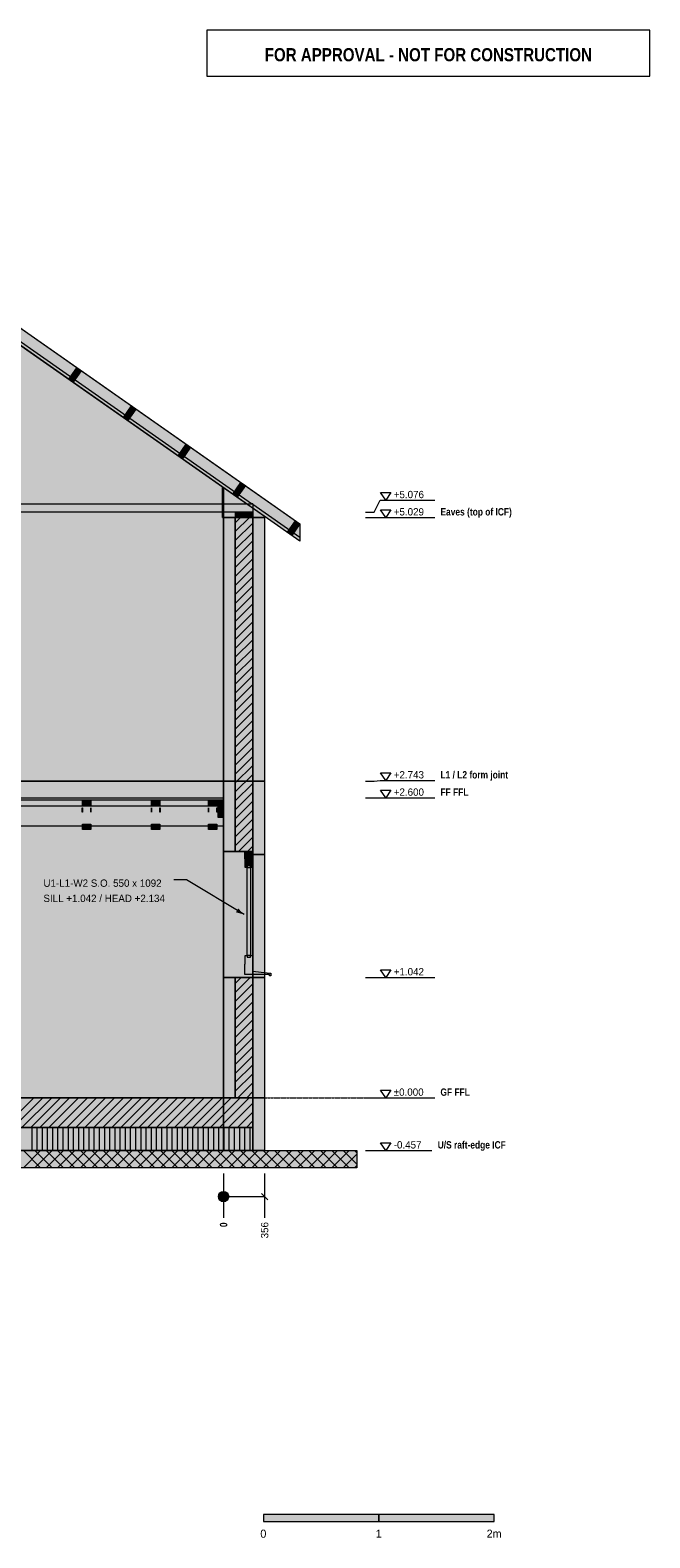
# Model space of a CAD drawing. Header units: millimetres. Extents: x -2519 to 11331, y -3814 to 9252.
# Tile 6 of 6: x 5960 to 11331, y -3814 to 9252. Entities that reach past the tile are written whole.
import ezdxf
from ezdxf.enums import TextEntityAlignment as Align

# ---------------------------------------------------------------- set-up
doc = ezdxf.new("R2010")
doc.units = ezdxf.units.MM
doc.linetypes.add('DASHED', pattern=[1.524, 1.27, -0.254])
for name, color, linetype in [('FILL-C_BDBDBF', 7, 'Continuous'), ('FILL-C_CCB294', 7, 'Continuous'), ('FILL-EPS', 7, 'Continuous'), ('FILL-INK', 7, 'Continuous'), ('FILL-LIGHT', 7, 'Continuous'), ('FILL-MASONRY_FILL', 7, 'Continuous'), ('FILL-STEEL_GREY', 7, 'Continuous'), ('FILL-TIMBER', 7, 'Continuous'), ('FILL-WHITE', 7, 'Continuous'), ('LINE-C_BF9E33', 7, 'Continuous'), ('LINE-CORE', 7, 'Continuous'), ('LINE-INK', 7, 'Continuous'), ('LINE-RED', 7, 'Continuous'), ('LINE-STEEL-DASH', 7, 'DASHED'), ('LINE-STEEL_GREY', 7, 'Continuous'), ('LINE-TIMBER_DK', 7, 'Continuous'), ('TEXT-INK', 7, 'Continuous'), ('TEXT-RED', 7, 'Continuous'), ('TEXT-STEEL', 7, 'Continuous')]:
    doc.layers.add(name, color=color, linetype=linetype)
doc.styles.add('OpenSansCondensed-Bold', font='OpenSansCondensed-Bold.ttf')

msp = doc.modelspace()

# ---------------------------------------------------------------- hatches: boundary and pattern name
at = {"layer": 'FILL-C_BDBDBF', "true_color": 0xbdbdbf}
h = msp.add_hatch(color=256, dxfattribs=at)
h.dxf.hatch_style = 1
h.paths.add_polyline_path([(7890, 2134), (7768, 2134), (7738, 2134), (7738, 5029), (7890, 5029)])
h = msp.add_hatch(color=256, dxfattribs=at)
h.dxf.hatch_style = 1
h.paths.add_polyline_path([(7738, 1042), (7759, 1042), (7765, 1042), (7816, 1042), (7890, 1042), (7890, 0), (7738, 0)])
at = {"layer": 'FILL-C_CCB294', "true_color": 0xccb294}
h = msp.add_hatch(color=256, dxfattribs=at)
h.dxf.hatch_style = 1
h.paths.add_polyline_path([(7740, 5029), (7740, 5033), (7740, 5076), (7876, 5076), (7890, 5076), (7890, 5072), (7890, 5029), (7754, 5029)])
h = msp.add_hatch(color=256, dxfattribs=at)
h.dxf.hatch_style = 1
h.paths.add_polyline_path([(7740, 5029), (7740, 5033), (7740, 5076), (7876, 5076), (7890, 5076), (7890, 5072), (7890, 5029), (7754, 5029)])
at = {"layer": 'FILL-EPS', "true_color": 0xccffff}
h = msp.add_hatch(color=256, dxfattribs=at)
h.dxf.hatch_style = 1
h.paths.add_polyline_path([(7636, 5029), (7738, 5029), (7738, 2134), (7636, 2134), (7636, 2149), (7636, 2743), (7636, 2786), (7636, 2789), (7636, 2861), (7636, 3387), (7636, 4019), (7636, 4809)])
h = msp.add_hatch(color=256, dxfattribs=at)
h.dxf.hatch_style = 1
h.paths.add_polyline_path([(7992, 5009), (7992, 5005), (7992, 4991), (7992, 4977), (7992, 4925), (7992, 4799), (7992, 4052), (7992, 3365), (7992, 2743), (7992, 2714), (7992, 2713), (7992, 2708), (7992, 2704), (7992, 2701), (7992, 2695), (7992, 2675), (7992, 2657), (7992, 2640), (7992, 2596), (7992, 2307), (7992, 2109), (7943, 2109), (7891, 2109), (7891, 2121), (7891, 2134), (7890, 2134), (7890, 5029), (7976, 5029), (7992, 5029), (7992, 5013), (7992, 5012)])
h = msp.add_hatch(color=256, dxfattribs=at)
h.dxf.hatch_style = 1
h.paths.add_polyline_path([(7738, 0), (7684, 0), (7671, 0), (7636, 0), (7636, 168), (7636, 1042), (7738, 1042)])
h = msp.add_hatch(color=256, dxfattribs=at)
h.dxf.hatch_style = 1
h.paths.add_polyline_path([(7992, -437), (7992, -457), (7987, -457), (7890, -457), (7890, -20), (7890, 0), (7890, 1042), (7939, 1042), (7992, 1042), (7992, 968), (7992, 0)])
at = {"layer": 'FILL-INK', "true_color": 0x1a1a1a}
h = msp.add_hatch(color=256, dxfattribs=at)
h.dxf.hatch_style = 1
h.paths.add_polyline_path([(6413, 2476), (6412, 2476), (6411, 2476), (6411, 2487), (6411, 2511), (6412, 2511), (6413, 2511), (6413, 2487)])
h = msp.add_hatch(color=256, dxfattribs=at)
h.dxf.hatch_style = 1
h.paths.add_polyline_path([(6486, 2487), (6486, 2476), (6485, 2476), (6485, 2476), (6485, 2487), (6485, 2511), (6485, 2511), (6486, 2511)])
h = msp.add_hatch(color=256, dxfattribs=at)
h.dxf.hatch_style = 1
h.paths.add_polyline_path([(7013, 2487), (7013, 2476), (7012, 2476), (7011, 2476), (7011, 2487), (7011, 2511), (7012, 2511), (7013, 2511)])
h = msp.add_hatch(color=256, dxfattribs=at)
h.dxf.hatch_style = 1
h.paths.add_polyline_path([(7086, 2487), (7086, 2476), (7085, 2476), (7085, 2476), (7085, 2487), (7085, 2511), (7085, 2511), (7086, 2511)])
h = msp.add_hatch(color=256, dxfattribs=at)
h.dxf.hatch_style = 1
h.paths.add_polyline_path([(7507, 2476), (7506, 2476), (7506, 2476), (7506, 2487), (7506, 2511), (7507, 2511), (7507, 2511), (7507, 2487)])
h = msp.add_hatch(color=256, dxfattribs=at)
h.dxf.hatch_style = 1
h.paths.add_polyline_path([(7580, 2476), (7579, 2476), (7579, 2476), (7579, 2487), (7579, 2511), (7580, 2511), (7580, 2511), (7580, 2487)])
at = {"layer": 'FILL-INK', "true_color": 0x1a1a1f}
h = msp.add_hatch(color=256, dxfattribs=at)
h.dxf.hatch_style = 1
h.paths.add_polyline_path([(7814, 1588), (7744, 1607), (7763, 1640)])
at = {"layer": 'FILL-INK', "true_color": 0x14141a}
h = msp.add_hatch(color=256, dxfattribs=at)
h.dxf.hatch_style = 1
h.paths.add_polyline_path([(7981, -3673), (8981, -3673), (8981, -3613), (7981, -3613)])
at = {"layer": 'FILL-LIGHT', "true_color": 0xcccccf}
h = msp.add_hatch(color=256, dxfattribs=at)
h.dxf.hatch_style = 1
h.paths.add_polyline_path([(595, -257), (102, -257), (102, -241), (102, 0), (7396, 0), (7890, 0), (7890, -16), (7890, -257)])
at = {"layer": 'FILL-MASONRY_FILL', "true_color": 0xe0d9cc}
h = msp.add_hatch(color=256, dxfattribs=at)
h.dxf.hatch_style = 1
h.paths.add_polyline_path([(340, -607), (-800, -607), (-800, -589), (-800, -457), (7652, -457), (8792, -457), (8792, -475), (8792, -607)])
at = {"layer": 'FILL-STEEL_GREY', "true_color": 0x737378}
h = msp.add_hatch(color=256, dxfattribs=at)
h.dxf.hatch_style = 1
h.paths.add_polyline_path([(4278, 2597), (4278, 2600), (5045, 2600), (5156, 2600), (5426, 2600), (7556, 2600), (7565, 2600), (7636, 2600), (7636, 2580), (7636, 2578), (7627, 2578), (7556, 2578), (7285, 2578), (5156, 2578), (5045, 2578), (4278, 2578)])
at = {"layer": 'FILL-TIMBER', "true_color": 0xedd6a8}
h = msp.add_hatch(color=256, dxfattribs=at)
h.dxf.hatch_style = 1
h.paths.add_polyline_path([(6467, 2578), (6485, 2578), (6485, 2566), (6485, 2531), (6431, 2531), (6413, 2531), (6413, 2543), (6413, 2578)])
h = msp.add_hatch(color=256, dxfattribs=at)
h.dxf.hatch_style = 1
h.paths.add_polyline_path([(7085, 2578), (7085, 2566), (7085, 2531), (7031, 2531), (7013, 2531), (7013, 2543), (7013, 2578), (7067, 2578)])
h = msp.add_hatch(color=256, dxfattribs=at)
h.dxf.hatch_style = 1
h.paths.add_polyline_path([(7579, 2578), (7579, 2566), (7579, 2531), (7525, 2531), (7507, 2531), (7507, 2543), (7507, 2578), (7561, 2578)])
h = msp.add_hatch(color=256, dxfattribs=at)
h.dxf.hatch_style = 1
h.paths.add_polyline_path([(7632, 2578), (7636, 2578), (7636, 2565), (7636, 2428), (7593, 2428), (7589, 2428), (7589, 2441), (7589, 2578)])
h = msp.add_hatch(color=256, dxfattribs=at)
h.dxf.hatch_style = 1
h.paths.add_polyline_path([(6468, 2372), (6485, 2372), (6485, 2361), (6485, 2325), (6429, 2325), (6413, 2325), (6413, 2336), (6413, 2372)])
h = msp.add_hatch(color=256, dxfattribs=at)
h.dxf.hatch_style = 1
h.paths.add_polyline_path([(7085, 2372), (7085, 2361), (7085, 2325), (7029, 2325), (7013, 2325), (7013, 2336), (7013, 2372), (7068, 2372)])
h = msp.add_hatch(color=256, dxfattribs=at)
h.dxf.hatch_style = 1
h.paths.add_polyline_path([(7579, 2372), (7579, 2361), (7579, 2325), (7524, 2325), (7507, 2325), (7507, 2336), (7507, 2372), (7562, 2372)])
h = msp.add_hatch(color=256, dxfattribs=at)
h.dxf.hatch_style = 1
h.paths.add_polyline_path([(7824, 1994), (7824, 2033), (7824, 2069), (7820, 2069), (7820, 2100), (7820, 2129), (7854, 2129), (7890, 2129), (7890, 2098), (7890, 2069), (7886, 2069), (7886, 2030), (7886, 1994), (7869, 1994), (7869, 2009), (7854, 2009), (7841, 2009), (7841, 1994)])
h = msp.add_hatch(color=256, dxfattribs=at)
h.dxf.hatch_style = 1
h.paths.add_polyline_path([(7853, 1232), (7841, 1232), (7841, 1637), (7841, 1994), (7856, 1994), (7869, 1994), (7869, 1589), (7869, 1232)])
h = msp.add_hatch(color=256, dxfattribs=at)
h.dxf.hatch_style = 1
h.paths.add_polyline_path([(7820, 1157), (7824, 1157), (7824, 1196), (7824, 1232), (7841, 1232), (7841, 1217), (7856, 1217), (7869, 1217), (7869, 1232), (7886, 1232), (7886, 1193), (7886, 1157), (7890, 1157), (7890, 1126), (7890, 1097), (7962, 1088), (8039, 1079), (8042, 1079), (8045, 1079), (8045, 1066), (8045, 1055), (8040, 1055), (8035, 1055), (8035, 1061), (8035, 1067), (7931, 1067), (7820, 1067), (7820, 1082), (7820, 1097), (7820, 1128)])
at = {"layer": 'FILL-TIMBER', "true_color": 0xfced9e}
h = msp.add_hatch(color=256, dxfattribs=at)
h.dxf.hatch_style = 1
h.paths.add_polyline_path([(7890, -457), (595, -457), (102, -457), (102, -451), (102, -357), (102, -351), (102, -257), (7396, -257), (7890, -257), (7890, -264), (7890, -357), (7890, -364)])
at = {"layer": 'FILL-WHITE', "true_color": 0xffffff}
h = msp.add_hatch(color=256, dxfattribs=at)
h.dxf.hatch_style = 1
h.paths.add_polyline_path([(3996, 7837), (3996, 7986), (8298, 4973), (8298, 4973), (8298, 4973), (8298, 4973), (8298, 4824), (3996, 7837), (3996, 7837), (3996, 7837)])
h = msp.add_hatch(color=256, dxfattribs=at)
h.dxf.hatch_style = 1
h.paths.add_polyline_path([(3996, 7837), (3996, 7986), (8298, 4973), (8298, 4973), (8298, 4973), (8298, 4973), (8298, 4824), (3996, 7837), (3996, 7837), (3996, 7837)])
h = msp.add_hatch(color=256, dxfattribs=at)
h.dxf.hatch_style = 1
h.paths.add_polyline_path([(3996, 7837), (3996, 7986), (8298, 4973), (8298, 4973), (8298, 4973), (8298, 4973), (8298, 4824), (3996, 7837), (3996, 7837), (3996, 7837)])
h = msp.add_hatch(color=256, dxfattribs=at)
h.dxf.hatch_style = 1
h.paths.add_polyline_path([(3996, 7837), (3996, 7986), (8298, 4973), (8298, 4973), (8298, 4973), (8298, 4973), (8298, 4824), (3996, 7837), (3996, 7837), (3996, 7837)])
h = msp.add_hatch(color=256, dxfattribs=at)
h.dxf.hatch_style = 1
h.paths.add_polyline_path([(3996, 7986), (7890, 5259), (7890, 5259), (8298, 4973), (8298, 4973), (8298, 4973), (8298, 4855), (7890, 5141), (7890, 5141), (7890, 5141), (7890, 5148), (7879, 5148), (7879, 5148), (3996, 7867), (3996, 7986), (3996, 7986)])
h = msp.add_hatch(color=256, dxfattribs=at)
h.dxf.hatch_style = 1
h.paths.add_polyline_path([(7890, 5259), (7890, 5259), (7890, 5259), (8298, 4973), (8298, 4973), (8298, 4855), (7890, 5141), (7890, 5148), (7879, 5148), (3996, 7867), (3996, 7986)])
h = msp.add_hatch(color=256, dxfattribs=at)
h.dxf.hatch_style = 1
h.paths.add_polyline_path([(356, 5288), (3904, 7772), (4088, 7772), (4203, 7692), (4204, 7691), (4204, 7692), (4205, 7690), (7636, 5288), (7636, 2743), (356, 2743)])
h = msp.add_hatch(color=256, dxfattribs=at)
h.dxf.hatch_style = 1
h.paths.add_polyline_path([(356, 5029), (366, 5029), (366, 5295), (3904, 7772), (4088, 7772), (4213, 7684), (4431, 7532), (4432, 7532), (4432, 7532), (4433, 7531), (4433, 7531), (4433, 7531), (7626, 5295), (7626, 5029), (7636, 5029), (7636, 2743), (356, 2743)])
h = msp.add_hatch(color=256, dxfattribs=at)
h.dxf.hatch_style = 1
h.paths.add_polyline_path([(6295, 6227), (6365, 6327), (6403, 6300), (6333, 6200)])
h = msp.add_hatch(color=256, dxfattribs=at)
h.dxf.hatch_style = 1
h.paths.add_polyline_path([(6295, 6227), (6365, 6327), (6403, 6300), (6333, 6200)])
h = msp.add_hatch(color=256, dxfattribs=at)
h.dxf.hatch_style = 1
h.paths.add_polyline_path([(6769, 5895), (6839, 5995), (6877, 5968), (6807, 5868)])
h = msp.add_hatch(color=256, dxfattribs=at)
h.dxf.hatch_style = 1
h.paths.add_polyline_path([(6769, 5895), (6839, 5995), (6877, 5968), (6807, 5868)])
h = msp.add_hatch(color=256, dxfattribs=at)
h.dxf.hatch_style = 1
h.paths.add_polyline_path([(7242, 5564), (7312, 5663), (7312, 5663), (7312, 5663), (7351, 5637), (7281, 5537), (7281, 5537), (7281, 5537)])
h = msp.add_hatch(color=256, dxfattribs=at)
h.dxf.hatch_style = 1
h.paths.add_polyline_path([(7242, 5564), (7312, 5663), (7312, 5663), (7312, 5663), (7351, 5637), (7281, 5537), (7281, 5537), (7281, 5537)])
h = msp.add_hatch(color=256, dxfattribs=at)
h.dxf.hatch_style = 1
h.paths.add_polyline_path([(7626, 5295), (7626, 5295), (7626, 5295), (7636, 5288), (7636, 5029), (7636, 5029), (7626, 5029), (7626, 5295), (7626, 5295)])
h = msp.add_hatch(color=256, dxfattribs=at)
h.dxf.hatch_style = 1
h.paths.add_polyline_path([(7636, 5288), (7992, 5039), (7992, 5039), (7992, 5039), (7992, 5039), (7992, 2743), (7992, 2743), (7636, 2743), (7636, 4213), (7636, 4213)])
h = msp.add_hatch(color=256, dxfattribs=at)
h.dxf.hatch_style = 1
h.paths.add_polyline_path([(7992, 5039), (7992, 5029), (7636, 5029), (7636, 5288), (7636, 5288)])
h = msp.add_hatch(color=256, dxfattribs=at)
h.dxf.hatch_style = 1
h.paths.add_polyline_path([(7716, 5232), (7786, 5332), (7786, 5332), (7786, 5332), (7825, 5305), (7755, 5205), (7755, 5205), (7755, 5205)])
h = msp.add_hatch(color=256, dxfattribs=at)
h.dxf.hatch_style = 1
h.paths.add_polyline_path([(7716, 5232), (7786, 5332), (7786, 5332), (7786, 5332), (7825, 5305), (7755, 5205), (7755, 5205), (7755, 5205)])
h = msp.add_hatch(color=256, dxfattribs=at)
h.dxf.hatch_style = 1
h.paths.add_polyline_path([(102, 5148), (7890, 5148), (7890, 5076), (102, 5076)])
h = msp.add_hatch(color=256, dxfattribs=at)
h.dxf.hatch_style = 1
h.paths.add_polyline_path([(102, 5148), (7890, 5148), (7890, 5148), (7890, 5076), (102, 5076), (102, 5076)])
h = msp.add_hatch(color=256, dxfattribs=at)
h.dxf.hatch_style = 1
h.paths.add_polyline_path([(7636, 5029), (7636, 5029), (7636, 5029), (7636, 5030), (7636, 5029), (7992, 5029), (7992, 5029), (7992, 2743), (7992, 2743), (7636, 2743), (7636, 2743), (7636, 2743), (7636, 2743)])
h = msp.add_hatch(color=256, dxfattribs=at)
h.dxf.hatch_style = 1
h.paths.add_polyline_path([(7636, 2743), (7636, 5029), (7992, 5029), (7992, 5029), (7992, 2743), (7636, 2743)])
h = msp.add_hatch(color=256, dxfattribs=at)
h.dxf.hatch_style = 1
h.paths.add_polyline_path([(7740, 5076), (7890, 5076), (7890, 5029), (7740, 5029)])
h = msp.add_hatch(color=256, dxfattribs=at)
h.dxf.hatch_style = 1
h.paths.add_polyline_path([(8190, 4900), (8260, 5000), (8298, 4973), (8229, 4873)])
h = msp.add_hatch(color=256, dxfattribs=at)
h.dxf.hatch_style = 1
h.paths.add_polyline_path([(8190, 4900), (8260, 5000), (8298, 4973), (8229, 4873)])
h = msp.add_hatch(color=256, dxfattribs=at)
h.dxf.hatch_style = 1
h.paths.add_polyline_path([(7636, 2743), (7992, 2743), (7992, 0), (7992, 0), (7992, 0), (7636, 0), (7636, 0), (7636, 0), (7636, 0), (7636, 2743), (7636, 2743), (7636, 2743), (7636, 2745), (7636, 2745)])
h = msp.add_hatch(color=256, dxfattribs=at)
h.dxf.hatch_style = 1
h.paths.add_polyline_path([(356, 0), (356, 2743), (7636, 2743), (7636, 2743), (7636, 2743), (7636, 0), (356, 0)])
h = msp.add_hatch(color=256, dxfattribs=at)
h.dxf.hatch_style = 1
h.paths.add_polyline_path([(7636, 2743), (7636, 0), (7636, 0), (7636, 0), (356, 0), (356, 2743)])
h = msp.add_hatch(color=256, dxfattribs=at)
h.dxf.hatch_style = 1
h.paths.add_polyline_path([(7636, 2743), (7992, 2743), (7992, 0), (7636, 0)])
h = msp.add_hatch(color=256, dxfattribs=at)
h.dxf.hatch_style = 1
h.paths.add_polyline_path([(7636, 0), (7636, 2743), (7992, 2743), (7992, 2743), (7992, 0), (7636, 0)])
h = msp.add_hatch(color=256, dxfattribs=at)
h.dxf.hatch_style = 1
h.paths.add_polyline_path([(356, 2578), (356, 2600), (2756, 2600), (2756, 2600), (5156, 2600), (5156, 2600), (7556, 2600), (7556, 2600), (7636, 2600), (7636, 2578), (7556, 2578), (5156, 2578), (5156, 2578), (2756, 2578), (2756, 2578), (356, 2578), (356, 2578), (356, 2578)])
h = msp.add_hatch(color=256, dxfattribs=at)
h.dxf.hatch_style = 1
h.paths.add_polyline_path([(7589, 2531), (7589, 2578), (7636, 2578), (7636, 2578), (7636, 2578), (7636, 2578), (7636, 2353), (4278, 2353), (4278, 2531)])
h = msp.add_hatch(color=256, dxfattribs=at)
h.dxf.hatch_style = 1
h.paths.add_polyline_path([(4278, 2531), (7636, 2531), (7636, 2353), (4278, 2353)])
h = msp.add_hatch(color=256, dxfattribs=at)
h.dxf.hatch_style = 1
h.paths.add_polyline_path([(6413, 2578), (6485, 2578), (6485, 2531), (6413, 2531)])
h = msp.add_hatch(color=256, dxfattribs=at)
h.dxf.hatch_style = 1
h.paths.add_polyline_path([(7013, 2578), (7085, 2578), (7085, 2531), (7013, 2531)])
h = msp.add_hatch(color=256, dxfattribs=at)
h.dxf.hatch_style = 1
h.paths.add_polyline_path([(7507, 2578), (7579, 2578), (7579, 2531), (7507, 2531)])
h = msp.add_hatch(color=256, dxfattribs=at)
h.dxf.hatch_style = 1
h.paths.add_polyline_path([(6413, 2372), (6485, 2372), (6485, 2325), (6413, 2325)])
h = msp.add_hatch(color=256, dxfattribs=at)
h.dxf.hatch_style = 1
h.paths.add_polyline_path([(7013, 2372), (7085, 2372), (7085, 2325), (7013, 2325)])
h = msp.add_hatch(color=256, dxfattribs=at)
h.dxf.hatch_style = 1
h.paths.add_polyline_path([(7507, 2372), (7579, 2372), (7579, 2325), (7507, 2325)])
h = msp.add_hatch(color=256, dxfattribs=at)
h.dxf.hatch_style = 1
h.paths.add_polyline_path([(7891, 2134), (7891, 1042), (7636, 1042), (7636, 2134)])
h = msp.add_hatch(color=256, dxfattribs=at)
h.dxf.hatch_style = 1
h.paths.add_polyline_path([(7992, 2109), (7992, 1042), (7992, 1042), (7891, 1042), (7891, 2109), (7891, 2109)])
h = msp.add_hatch(color=256, dxfattribs=at)
h.dxf.hatch_style = 1
h.paths.add_polyline_path([(102, 0), (7890, 0), (7890, -257), (102, -257), (102, -257)])
h = msp.add_hatch(color=256, dxfattribs=at)
h.dxf.hatch_style = 1
h.paths.add_polyline_path([(356, -457), (356, 0), (7636, 0), (7636, 0), (7636, -457), (356, -457), (356, -457), (356, -457)])
h = msp.add_hatch(color=256, dxfattribs=at)
h.dxf.hatch_style = 1
h.paths.add_polyline_path([(356, 0), (356, 0), (356, 0), (455, 0), (457, 0), (457, 0), (7636, 0), (7636, -457), (457, -457), (457, -457), (457, -457), (356, -457), (356, 0)])
h = msp.add_hatch(color=256, dxfattribs=at)
h.dxf.hatch_style = 1
h.paths.add_polyline_path([(7636, 0), (7992, 0), (7992, 0), (7992, -457), (7636, -457)])
h = msp.add_hatch(color=256, dxfattribs=at)
h.dxf.hatch_style = 1
h.paths.add_polyline_path([(7890, 0), (7890, -457), (7890, -457), (7636, -457), (7636, 0), (7636, 0)])
h = msp.add_hatch(color=256, dxfattribs=at)
h.dxf.hatch_style = 1
h.paths.add_polyline_path([(7992, 0), (7992, -457), (7992, -457), (7890, -457), (7890, 0), (7890, 0)])
h = msp.add_hatch(color=256, dxfattribs=at)
h.dxf.hatch_style = 1
h.paths.add_polyline_path([(7890, -457), (7890, 0), (7992, 0), (7992, 0), (7992, -457), (7890, -457)])
h = msp.add_hatch(color=256, dxfattribs=at)
h.dxf.hatch_style = 1
h.paths.add_polyline_path([(7681, -857), (7679, -846), (7675, -835), (7668, -825), (7659, -818), (7648, -814), (7636, -812), (7624, -814), (7614, -818), (7604, -825), (7597, -835), (7593, -846), (7591, -857), (7593, -869), (7597, -880), (7604, -889), (7614, -896), (7624, -901), (7636, -902), (7648, -901), (7659, -896), (7668, -889), (7675, -880), (7679, -869)])
h = msp.add_hatch(color=256, dxfattribs=at)
h.dxf.hatch_style = 1
h.paths.add_polyline_path([(8981, -3673), (9981, -3673), (9981, -3613), (8981, -3613)])

# ---------------------------------------------------------------- linework, layer by layer
at = {"layer": 'LINE-C_BF9E33', "lineweight": 5}
for p, q in [((5976, -457), (5976, -257)), ((6021, -457), (6021, -257)), ((6066, -457), (6066, -257)), ((6111, -457), (6111, -257)), ((6156, -457), (6156, -257)), ((6201, -457), (6201, -257)), ((6246, -457), (6246, -257)), ((6291, -457), (6291, -257)), ((6336, -457), (6336, -257)), ((6381, -457), (6381, -257)), ((6426, -457), (6426, -257)), ((6471, -457), (6471, -257)), ((6516, -457), (6516, -257)), ((6561, -457), (6561, -257)), ((6606, -457), (6606, -257)), ((6651, -457), (6651, -257)), ((6696, -457), (6696, -257)), ((6741, -457), (6741, -257)), ((6786, -457), (6786, -257)), ((6831, -457), (6831, -257)), ((6876, -457), (6876, -257)), ((6921, -457), (6921, -257)), ((6966, -457), (6966, -257)), ((7011, -457), (7011, -257)), ((7056, -457), (7056, -257)), ((7101, -457), (7101, -257)), ((7146, -457), (7146, -257)), ((7191, -457), (7191, -257)), ((7236, -457), (7236, -257)), ((7281, -457), (7281, -257)), ((7326, -457), (7326, -257)), ((7371, -457), (7371, -257)), ((7416, -457), (7416, -257)), ((7461, -457), (7461, -257)), ((7506, -457), (7506, -257)), ((7551, -457), (7551, -257)), ((7596, -457), (7596, -257)), ((7641, -457), (7641, -257)), ((7686, -457), (7686, -257)), ((7731, -457), (7731, -257)), ((7776, -457), (7776, -257)), ((7821, -457), (7821, -257)), ((7866, -457), (7866, -257))]:
    msp.add_line(p, q, dxfattribs=at)
at = {"layer": 'LINE-CORE', "lineweight": 5}
for points in [[(3996, 7837), (3996, 7986), (8298, 4973), (8298, 4973), (8298, 4973), (8298, 4973), (8298, 4824), (3996, 7837), (3996, 7837), (3996, 7837)], [(3996, 7837), (3996, 7986), (8298, 4973), (8298, 4973), (8298, 4973), (8298, 4973), (8298, 4824), (3996, 7837), (3996, 7837), (3996, 7837)], [(3996, 7837), (3996, 7986), (8298, 4973), (8298, 4973), (8298, 4973), (8298, 4973), (8298, 4824), (3996, 7837), (3996, 7837), (3996, 7837)], [(3996, 7837), (3996, 7986), (8298, 4973), (8298, 4973), (8298, 4973), (8298, 4973), (8298, 4824), (3996, 7837), (3996, 7837), (3996, 7837)], [(3996, 7986), (7890, 5259), (7890, 5259), (8298, 4973), (8298, 4973), (8298, 4973), (8298, 4855), (7890, 5141), (7890, 5141), (7890, 5141), (7890, 5148), (7879, 5148), (7879, 5148), (3996, 7867), (3996, 7986), (3996, 7986)], [(7890, 5259), (7890, 5259), (7890, 5259), (8298, 4973), (8298, 4973), (8298, 4855), (7890, 5141), (7890, 5148), (7879, 5148), (3996, 7867), (3996, 7986)], [(356, 5288), (3904, 7772), (4088, 7772), (4203, 7692), (4204, 7691), (4204, 7692), (4205, 7690), (7636, 5288), (7636, 2743), (356, 2743)], [(356, 5029), (366, 5029), (366, 5295), (3904, 7772), (4088, 7772), (4213, 7684), (4431, 7532), (4432, 7532), (4432, 7532), (4433, 7531), (4433, 7531), (4433, 7531), (7626, 5295), (7626, 5029), (7636, 5029), (7636, 2743), (356, 2743)], [(6295, 6227), (6365, 6327), (6403, 6300), (6333, 6200)], [(6295, 6227), (6365, 6327), (6403, 6300), (6333, 6200)], [(6769, 5895), (6839, 5995), (6877, 5968), (6807, 5868)], [(6769, 5895), (6839, 5995), (6877, 5968), (6807, 5868)], [(7242, 5564), (7312, 5663), (7312, 5663), (7312, 5663), (7351, 5637), (7281, 5537), (7281, 5537), (7281, 5537)], [(7242, 5564), (7312, 5663), (7312, 5663), (7312, 5663), (7351, 5637), (7281, 5537), (7281, 5537), (7281, 5537)], [(7626, 5295), (7626, 5295), (7626, 5295), (7636, 5288), (7636, 5029), (7636, 5029), (7626, 5029), (7626, 5295), (7626, 5295)], [(7636, 5288), (7992, 5039), (7992, 5039), (7992, 5039), (7992, 5039), (7992, 2743), (7992, 2743), (7636, 2743), (7636, 4213), (7636, 4213)], [(7992, 5039), (7992, 5029), (7636, 5029), (7636, 5288), (7636, 5288)], [(7716, 5232), (7786, 5332), (7786, 5332), (7786, 5332), (7825, 5305), (7755, 5205), (7755, 5205), (7755, 5205)], [(7716, 5232), (7786, 5332), (7786, 5332), (7786, 5332), (7825, 5305), (7755, 5205), (7755, 5205), (7755, 5205)], [(102, 5148), (7890, 5148), (7890, 5076), (102, 5076)], [(102, 5148), (7890, 5148), (7890, 5148), (7890, 5076), (102, 5076), (102, 5076)], [(7636, 5029), (7636, 5029), (7636, 5029), (7636, 5030), (7636, 5029), (7992, 5029), (7992, 5029), (7992, 2743), (7992, 2743), (7636, 2743), (7636, 2743), (7636, 2743), (7636, 2743)], [(7636, 2743), (7636, 5029), (7992, 5029), (7992, 5029), (7992, 2743), (7636, 2743)], [(7740, 5076), (7890, 5076), (7890, 5029), (7740, 5029)], [(8190, 4900), (8260, 5000), (8298, 4973), (8229, 4873)], [(8190, 4900), (8260, 5000), (8298, 4973), (8229, 4873)], [(7636, 2743), (7992, 2743), (7992, 0), (7992, 0), (7992, 0), (7636, 0), (7636, 0), (7636, 0), (7636, 0), (7636, 2743), (7636, 2743), (7636, 2743), (7636, 2745), (7636, 2745)], [(356, 0), (356, 2743), (7636, 2743), (7636, 2743), (7636, 2743), (7636, 0), (356, 0)], [(7636, 2743), (7636, 0), (7636, 0), (7636, 0), (356, 0), (356, 2743)], [(7636, 2743), (7992, 2743), (7992, 0), (7636, 0)], [(7636, 0), (7636, 2743), (7992, 2743), (7992, 2743), (7992, 0), (7636, 0)], [(356, 2578), (356, 2600), (2756, 2600), (2756, 2600), (5156, 2600), (5156, 2600), (7556, 2600), (7556, 2600), (7636, 2600), (7636, 2578), (7556, 2578), (5156, 2578), (5156, 2578), (2756, 2578), (2756, 2578), (356, 2578), (356, 2578), (356, 2578)], [(7589, 2531), (7589, 2578), (7636, 2578), (7636, 2578), (7636, 2578), (7636, 2578), (7636, 2353), (4278, 2353), (4278, 2531)], [(4278, 2531), (7636, 2531), (7636, 2353), (4278, 2353)], [(6413, 2578), (6485, 2578), (6485, 2531), (6413, 2531)], [(7013, 2578), (7085, 2578), (7085, 2531), (7013, 2531)], [(7507, 2578), (7579, 2578), (7579, 2531), (7507, 2531)], [(6413, 2372), (6485, 2372), (6485, 2325), (6413, 2325)], [(7013, 2372), (7085, 2372), (7085, 2325), (7013, 2325)], [(7507, 2372), (7579, 2372), (7579, 2325), (7507, 2325)], [(7891, 2134), (7891, 1042), (7636, 1042), (7636, 2134)], [(7992, 2109), (7992, 1042), (7992, 1042), (7891, 1042), (7891, 2109), (7891, 2109)], [(102, 0), (7890, 0), (7890, -257), (102, -257), (102, -257)], [(356, -457), (356, 0), (7636, 0), (7636, 0), (7636, -457), (356, -457), (356, -457), (356, -457)], [(356, 0), (356, 0), (356, 0), (455, 0), (457, 0), (457, 0), (7636, 0), (7636, -457), (457, -457), (457, -457), (457, -457), (356, -457), (356, 0)], [(7636, 0), (7992, 0), (7992, 0), (7992, -457), (7636, -457)], [(7890, 0), (7890, -457), (7890, -457), (7636, -457), (7636, 0), (7636, 0)], [(7992, 0), (7992, -457), (7992, -457), (7890, -457), (7890, 0), (7890, 0)], [(7890, -457), (7890, 0), (7992, 0), (7992, 0), (7992, -457), (7890, -457)]]:
    msp.add_lwpolyline(points, close=True, dxfattribs=at)
at = {"layer": 'LINE-INK', "lineweight": 5}
for p, q in [((8942, 5076), (8992, 5179)), ((8992, 5179), (9466, 5179)), ((8866, 5076), (8942, 5076)), ((8866, 5029), (8942, 5029)), ((8942, 5029), (8992, 5029)), ((8992, 5029), (9466, 5029)), ((8942, 2743), (8992, 2750)), ((8992, 2750), (9466, 2750)), ((8866, 2743), (8942, 2743)), ((8866, 2600), (8942, 2600)), ((8942, 2600), (8992, 2600)), ((8992, 2600), (9466, 2600)), ((7314, 1888), (7204, 1888)), ((7814, 1588), (7314, 1888)), ((8866, 1042), (8942, 1042)), ((8942, 1042), (8992, 1042)), ((8992, 1042), (9466, 1042)), ((8866, 0), (8942, 0)), ((8942, 0), (8992, 0)), ((8992, 0), (9466, 0)), ((8866, -457), (8942, -457)), ((8942, -457), (8992, -457)), ((8992, -457), (9442, -457)), ((7636, -657), (7636, -932)), ((7992, -657), (7992, -932)), ((7636, -857), (7992, -857)), ((7964, -829), (8020, -885)), ((7636, -932), (7636, -998)), ((7636, -998), (7636, -1042)), ((7992, -932), (7992, -998)), ((7992, -998), (7992, -1042))]:
    msp.add_line(p, q, dxfattribs=at)
for points in [[(9042, 5179), (8996, 5244), (9086, 5244)], [(7636, 5029), (7738, 5029), (7738, 2134), (7636, 2134), (7636, 2149), (7636, 2743), (7636, 2786), (7636, 2789), (7636, 2861), (7636, 3387), (7636, 4019), (7636, 4809)], [(7992, 4977), (7992, 4925), (7992, 4799), (7992, 4052), (7992, 3365), (7992, 2743), (7992, 2714), (7992, 2713), (7992, 2708), (7992, 2704), (7992, 2701), (7992, 2695), (7992, 2675), (7992, 2657), (7992, 2640), (7992, 2596), (7992, 2307), (7992, 2109), (7943, 2109), (7891, 2109), (7891, 2121), (7891, 2134), (7890, 2134), (7768, 2134), (7738, 2134), (7636, 2134), (7636, 2149), (7636, 2743), (7636, 2786), (7636, 2789), (7636, 2861), (7636, 3387), (7636, 4019), (7636, 4809), (7636, 5029), (7738, 5029), (7890, 5029), (7976, 5029), (7992, 5029), (7992, 5013), (7992, 5012), (7992, 5009), (7992, 5005), (7992, 4991)], [(7890, 2134), (7768, 2134), (7738, 2134), (7738, 5029), (7890, 5029)], [(7740, 5029), (7740, 5033), (7740, 5076), (7876, 5076), (7890, 5076), (7890, 5072), (7890, 5029), (7754, 5029)], [(7740, 5029), (7740, 5033), (7740, 5076), (7876, 5076), (7890, 5076), (7890, 5072), (7890, 5029), (7754, 5029)], [(7992, 5009), (7992, 5005), (7992, 4991), (7992, 4977), (7992, 4925), (7992, 4799), (7992, 4052), (7992, 3365), (7992, 2743), (7992, 2714), (7992, 2713), (7992, 2708), (7992, 2704), (7992, 2701), (7992, 2695), (7992, 2675), (7992, 2657), (7992, 2640), (7992, 2596), (7992, 2307), (7992, 2109), (7943, 2109), (7891, 2109), (7891, 2121), (7891, 2134), (7890, 2134), (7890, 5029), (7976, 5029), (7992, 5029), (7992, 5013), (7992, 5012)], [(9042, 5029), (8996, 5094), (9086, 5094)], [(9042, 2750), (8996, 2815), (9086, 2815)], [(9042, 2600), (8996, 2665), (9086, 2665)], [(4278, 2597), (4278, 2600), (5045, 2600), (5156, 2600), (5426, 2600), (7556, 2600), (7565, 2600), (7636, 2600), (7636, 2580), (7636, 2578), (7627, 2578), (7556, 2578), (7285, 2578), (5156, 2578), (5045, 2578), (4278, 2578)], [(6413, 2476), (6412, 2476), (6411, 2476), (6411, 2487), (6411, 2511), (6412, 2511), (6413, 2511), (6413, 2487)], [(6467, 2578), (6485, 2578), (6485, 2566), (6485, 2531), (6431, 2531), (6413, 2531), (6413, 2543), (6413, 2578)], [(6486, 2487), (6486, 2476), (6485, 2476), (6485, 2476), (6485, 2487), (6485, 2511), (6485, 2511), (6486, 2511)], [(7013, 2487), (7013, 2476), (7012, 2476), (7011, 2476), (7011, 2487), (7011, 2511), (7012, 2511), (7013, 2511)], [(7085, 2578), (7085, 2566), (7085, 2531), (7031, 2531), (7013, 2531), (7013, 2543), (7013, 2578), (7067, 2578)], [(7086, 2487), (7086, 2476), (7085, 2476), (7085, 2476), (7085, 2487), (7085, 2511), (7085, 2511), (7086, 2511)], [(7507, 2476), (7506, 2476), (7506, 2476), (7506, 2487), (7506, 2511), (7507, 2511), (7507, 2511), (7507, 2487)], [(7579, 2578), (7579, 2566), (7579, 2531), (7525, 2531), (7507, 2531), (7507, 2543), (7507, 2578), (7561, 2578)], [(7580, 2476), (7579, 2476), (7579, 2476), (7579, 2487), (7579, 2511), (7580, 2511), (7580, 2511), (7580, 2487)], [(7632, 2578), (7636, 2578), (7636, 2565), (7636, 2428), (7593, 2428), (7589, 2428), (7589, 2441), (7589, 2578)], [(6468, 2372), (6485, 2372), (6485, 2361), (6485, 2325), (6429, 2325), (6413, 2325), (6413, 2336), (6413, 2372)], [(7085, 2372), (7085, 2361), (7085, 2325), (7029, 2325), (7013, 2325), (7013, 2336), (7013, 2372), (7068, 2372)], [(7579, 2372), (7579, 2361), (7579, 2325), (7524, 2325), (7507, 2325), (7507, 2336), (7507, 2372), (7562, 2372)], [(7824, 1994), (7824, 2033), (7824, 2069), (7820, 2069), (7820, 2100), (7820, 2129), (7854, 2129), (7890, 2129), (7890, 2098), (7890, 2069), (7886, 2069), (7886, 2030), (7886, 1994), (7869, 1994), (7869, 2009), (7854, 2009), (7841, 2009), (7841, 1994)], [(7853, 1232), (7841, 1232), (7841, 1637), (7841, 1994), (7856, 1994), (7869, 1994), (7869, 1589), (7869, 1232)], [(7820, 1157), (7824, 1157), (7824, 1196), (7824, 1232), (7841, 1232), (7841, 1217), (7856, 1217), (7869, 1217), (7869, 1232), (7886, 1232), (7886, 1193), (7886, 1157), (7890, 1157), (7890, 1126), (7890, 1097), (7962, 1088), (8039, 1079), (8042, 1079), (8045, 1079), (8045, 1066), (8045, 1055), (8040, 1055), (8035, 1055), (8035, 1061), (8035, 1067), (7931, 1067), (7820, 1067), (7820, 1082), (7820, 1097), (7820, 1128)], [(9042, 1042), (8996, 1107), (9086, 1107)], [(7738, 0), (7684, 0), (7671, 0), (7636, 0), (7636, 168), (7636, 1042), (7738, 1042)], [(7890, -457), (7890, -20), (7890, 0), (7738, 0), (7684, 0), (7671, 0), (7636, 0), (7636, 168), (7636, 1042), (7738, 1042), (7759, 1042), (7765, 1042), (7816, 1042), (7890, 1042), (7939, 1042), (7992, 1042), (7992, 968), (7992, 0), (7992, -437), (7992, -457), (7987, -457)], [(7738, 1042), (7759, 1042), (7765, 1042), (7816, 1042), (7890, 1042), (7890, 0), (7738, 0)], [(7992, -437), (7992, -457), (7987, -457), (7890, -457), (7890, -20), (7890, 0), (7890, 1042), (7939, 1042), (7992, 1042), (7992, 968), (7992, 0)], [(595, -257), (102, -257), (102, -241), (102, 0), (7396, 0), (7890, 0), (7890, -16), (7890, -257)], [(9042, 0), (8996, 65), (9086, 65)], [(7890, -457), (595, -457), (102, -457), (102, -451), (102, -357), (102, -351), (102, -257), (7396, -257), (7890, -257), (7890, -264), (7890, -357), (7890, -364)], [(340, -607), (-800, -607), (-800, -589), (-800, -457), (7652, -457), (8792, -457), (8792, -475), (8792, -607)], [(9042, -457), (8996, -392), (9086, -392)], [(7981, -3673), (8981, -3673), (8981, -3613), (7981, -3613)], [(8981, -3673), (9981, -3673), (9981, -3613), (8981, -3613)]]:
    msp.add_lwpolyline(points, close=True, dxfattribs=at)
msp.add_circle((7636, -857), 45, dxfattribs=at)
at = {"layer": 'LINE-RED', "lineweight": 5}
msp.add_lwpolyline([(7491, 8852), (11331, 8852), (11331, 9252), (7491, 9252)], close=True, dxfattribs=at)
at = {"layer": 'LINE-STEEL-DASH', "lineweight": 5}
msp.add_line((-1200, 0), (9192, 0), dxfattribs=at)
at = {"layer": 'LINE-STEEL_GREY', "lineweight": 5}
for p, q in [((7738, 4906), (7861, 5029)), ((7738, 4983), (7783, 5029)), ((7738, 4828), (7890, 4980)), ((7738, 4750), (7890, 4902)), ((7738, 4672), (7890, 4825)), ((7738, 4594), (7890, 4747)), ((7738, 4517), (7890, 4669)), ((7738, 4439), (7890, 4591)), ((7738, 4361), (7890, 4513)), ((7738, 4283), (7890, 4436)), ((7738, 4205), (7890, 4358)), ((7738, 4128), (7890, 4280)), ((7738, 4050), (7890, 4202)), ((7738, 3972), (7890, 4125)), ((7738, 3894), (7890, 4047)), ((7738, 3817), (7890, 3969)), ((7738, 3739), (7890, 3891)), ((7738, 3661), (7890, 3813)), ((7738, 3583), (7890, 3736)), ((7738, 3505), (7890, 3658)), ((7738, 3428), (7890, 3580)), ((7738, 3350), (7890, 3502)), ((7738, 3272), (7890, 3425)), ((7738, 3194), (7890, 3347)), ((7738, 3117), (7890, 3269)), ((7738, 3039), (7890, 3191)), ((7738, 2961), (7890, 3113)), ((7738, 2883), (7890, 3036)), ((7738, 2805), (7890, 2958)), ((7738, 2728), (7890, 2880)), ((7738, 2650), (7890, 2802)), ((7738, 2572), (7890, 2724)), ((7738, 2494), (7890, 2647)), ((7738, 2417), (7890, 2569)), ((7738, 2339), (7890, 2491)), ((7738, 2261), (7890, 2413)), ((7738, 2183), (7890, 2336)), ((7766, 2134), (7890, 2258)), ((7844, 2134), (7890, 2180)), ((7738, 911), (7868, 1042)), ((7738, 989), (7790, 1042)), ((7738, 834), (7890, 986)), ((7738, 756), (7890, 908)), ((7738, 678), (7890, 830)), ((7738, 600), (7890, 753)), ((7738, 522), (7890, 675)), ((7738, 445), (7890, 597)), ((7738, 367), (7890, 519)), ((7738, 289), (7890, 442)), ((7738, 211), (7890, 364)), ((7738, 134), (7890, 286)), ((7738, 56), (7890, 208)), ((5734, -257), (5991, 0)), ((5812, -257), (6069, 0)), ((5889, -257), (6147, 0)), ((5967, -257), (6224, 0)), ((6045, -257), (6302, 0)), ((6123, -257), (6380, 0)), ((6201, -257), (6458, 0)), ((6278, -257), (6536, 0)), ((6356, -257), (6613, 0)), ((6434, -257), (6691, 0)), ((6512, -257), (6769, 0)), ((6590, -257), (6847, 0)), ((6667, -257), (6924, 0)), ((6745, -257), (7002, 0)), ((6823, -257), (7080, 0)), ((6901, -257), (7158, 0)), ((6978, -257), (7236, 0)), ((7056, -257), (7313, 0)), ((7134, -257), (7391, 0)), ((7212, -257), (7469, 0)), ((7290, -257), (7547, 0)), ((7367, -257), (7625, 0)), ((7445, -257), (7702, 0)), ((7523, -257), (7780, 0)), ((7601, -257), (7858, 0)), ((7759, 0), (7890, 130)), ((7837, 0), (7890, 53)), ((7678, -257), (7890, -46)), ((7756, -257), (7890, -124)), ((7834, -257), (7890, -201))]:
    msp.add_line(p, q, dxfattribs=at)
at = {"layer": 'LINE-TIMBER_DK', "lineweight": 5}
for p, q in [((7795, 5076), (7876, 5029)), ((7795, 5076), (7876, 5029)), ((5901, -607), (6051, -457)), ((5901, -457), (6051, -607)), ((6000, -607), (6150, -457)), ((6000, -457), (6150, -607)), ((6099, -607), (6249, -457)), ((6099, -457), (6249, -607)), ((6198, -607), (6348, -457)), ((6198, -457), (6348, -607)), ((6297, -607), (6447, -457)), ((6297, -457), (6447, -607)), ((6396, -607), (6546, -457)), ((6396, -457), (6546, -607)), ((6495, -607), (6645, -457)), ((6495, -457), (6645, -607)), ((6594, -607), (6744, -457)), ((6594, -457), (6744, -607)), ((6693, -607), (6843, -457)), ((6693, -457), (6843, -607)), ((6792, -607), (6942, -457)), ((6792, -457), (6942, -607)), ((6891, -607), (7041, -457)), ((6891, -457), (7041, -607)), ((6990, -607), (7140, -457)), ((6990, -457), (7140, -607)), ((7089, -607), (7239, -457)), ((7089, -457), (7239, -607)), ((7188, -607), (7338, -457)), ((7188, -457), (7338, -607)), ((7287, -607), (7437, -457)), ((7287, -457), (7437, -607)), ((7386, -607), (7536, -457)), ((7386, -457), (7536, -607)), ((7485, -607), (7635, -457)), ((7485, -457), (7635, -607)), ((7584, -607), (7734, -457)), ((7584, -457), (7734, -607)), ((7683, -607), (7833, -457)), ((7683, -457), (7833, -607)), ((7782, -607), (7932, -457)), ((7782, -457), (7932, -607)), ((7881, -607), (8031, -457)), ((7881, -457), (8031, -607)), ((7980, -607), (8130, -457)), ((7980, -457), (8130, -607)), ((8079, -607), (8229, -457)), ((8079, -457), (8229, -607)), ((8178, -607), (8328, -457)), ((8178, -457), (8328, -607)), ((8277, -607), (8427, -457)), ((8277, -457), (8427, -607)), ((8376, -607), (8526, -457)), ((8376, -457), (8526, -607)), ((8475, -607), (8625, -457)), ((8475, -457), (8625, -607)), ((8574, -607), (8724, -457)), ((8574, -457), (8724, -607)), ((8673, -457), (8792, -576)), ((8673, -607), (8792, -488)), ((8772, -457), (8792, -477)), ((8772, -607), (8792, -587))]:
    msp.add_line(p, q, dxfattribs=at)

# ---------------------------------------------------------------- texts
at = {"layer": 'TEXT-INK'}
for s, p in [('+5.076', (9111, 5196)), ('+5.029', (9111, 5046)), ('+2.743', (9111, 2767)), ('+2.600', (9111, 2617)), ('U1-L1-W2 S.O. 550 x 1092', (6075, 1828)), ('SILL +1.042 / HEAD +2.134', (6075, 1696)), ('+1.042', (9111, 1060)), ('±0.000', (9111, 17)), ('-0.457', (9111, -440))]:
    msp.add_text(s, height=63.5, dxfattribs=at).set_placement(p)
at = {"layer": 'TEXT-INK', "style": 'OpenSansCondensed-Bold'}
msp.add_text('0', height=63.5, rotation=90, dxfattribs=at).set_placement((7668, -1121))
at = {"layer": 'TEXT-INK'}
msp.add_text('356', height=63.5, rotation=90, dxfattribs=at).set_placement((8024, -1219))
for s, p in [('0', (7981, -3813)), ('1', (8981, -3813)), ('2m', (9981, -3813))]:
    msp.add_text(s, height=69.8, dxfattribs=at).set_placement(p, align=Align.CENTER)
at = {"layer": 'TEXT-RED', "style": 'OpenSansCondensed-Bold'}
msp.add_text('FOR APPROVAL - NOT FOR CONSTRUCTION', height=114.3, dxfattribs=at).set_placement((9411, 8982), align=Align.CENTER)
at = {"layer": 'TEXT-STEEL', "style": 'OpenSansCondensed-Bold'}
for s, p in [('Eaves (top of ICF)', (9516, 5046)), ('L1 / L2 form joint', (9516, 2767)), ('FF FFL', (9516, 2617)), ('GF FFL', (9516, 17)), ('U/S raft-edge ICF', (9492, -440))]:
    msp.add_text(s, height=63.5, dxfattribs=at).set_placement(p)

doc.saveas('drawing.dxf')
